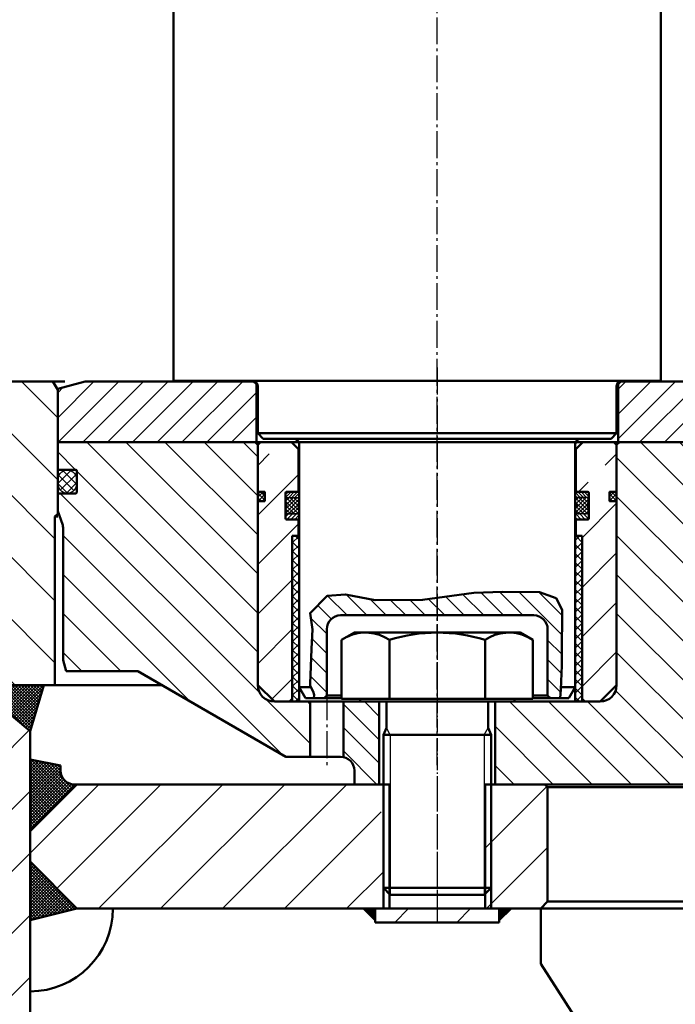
# Model space of a CAD drawing. Header units: millimetres. Extents: x 452087 to 582075, y 10891 to 81641.
# Tile 26 of 46: x 488949 to 489187, y 36608 to 36965. Entities that reach past the tile are written whole.
import ezdxf

# ---------------------------------------------------------------- set-up
doc = ezdxf.new("R2010")
doc.units = ezdxf.units.MM
doc.linetypes.add('AM_DIN_G_W050', pattern=[13.75, 9.75, -1.5, 1, -1.5])
doc.linetypes.add('AM_DIN_G_W050x2', pattern=[6.875, 4.75, -0.875, 0.375, -0.875])
for name, color, linetype, lineweight in [('AM_0', 7, 'Continuous', 50), ('AM_0N', 7, 'Continuous', 50), ('AM_4N', 3, 'Continuous', 25), ('AM_5', 3, 'Continuous', 25), ('AM_7', 4, 'AM_DIN_G_W050', 25), ('AM_7N', 3, 'AM_DIN_G_W050', 25), ('AM_8', 1, 'Continuous', 25), ('ГТО-2_Бетон 0.6', 2, 'Continuous', 60), ('ГТО-2_Штриховка', 252, 'Continuous', 18)]:
    doc.layers.add(name, color=color, linetype=linetype, lineweight=lineweight)
doc.layers.add('KOTE', color=1, linetype='Continuous')
pattern_1 = [(45.00000000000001, (-10797.90473531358, -1060.031664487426), (-0.561266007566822, 0.5612660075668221), []), (135, (-10797.90473531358, -1060.031664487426), (-0.5612660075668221, -0.561266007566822), [])]
pattern_2 = [(45.00000000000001, (-162.4999999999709, 2082.581651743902), (-11.22532015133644, 11.22532015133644), [])]

# ---------------------------------------------------------------- blocks, each defined once
blk = doc.blocks.new('A$C76057D30')
at = {"layer": 'AM_8', "ltscale": 0.8}
h = blk.add_hatch(dxfattribs=at)
h.set_pattern_fill('ANSI31', color=256, scale=2, style=0)
h.set_pattern_definition([(45, (-1229.595464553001, 13.81039298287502), (-4.490128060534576, 4.490128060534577), [])])
h.paths.add_polyline_path([(-1186.500000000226, 22.00000000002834), (-1247.500000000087, 22.00000000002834), (-1257.500000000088, 19.32050807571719), (-1257.500000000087, 2.83364443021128e-11), (-1185.499999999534, -4.955325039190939e-10), (-1185.5, 20.99999999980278)])
h = blk.add_hatch(dxfattribs=at)
h.set_pattern_fill('ANSI31', color=256, scale=2, style=0)
h.set_pattern_definition([(45, (-866.2615469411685, 13.81039298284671), (-4.490128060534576, 4.490128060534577), [])])
edge = h.paths.add_edge_path()
edge.add_line((-1001.961771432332, 19.618406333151), (-1010.849999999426, 21.99999999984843))
edge.add_line((-1010.849999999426, 21.99999999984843), (-1053.5, 21.99999999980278))
edge.add_line((-1053.5, 21.99999999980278), (-1054.499999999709, 21.00000000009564))
edge.add_line((-1054.499999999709, 21.00000000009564), (-1054.499999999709, -5.226183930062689e-10))
edge.add_line((-1054.499999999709, -5.226183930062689e-10), (-1000.850000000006, -3.918216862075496e-10))
edge.add_line((-1000.850000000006, -3.918216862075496e-10), (-1000.849999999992, 18.17079324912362))
edge.add_arc((-1002.349168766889, 18.17015542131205), 1.499168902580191, 0.02437673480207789, 75.02437672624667)
at = {"layer": 'AM_0'}
for p, q in [((-1186.5, 21.99999999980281), (-1185.5, 20.99999999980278)), ((-1053.5, 21.99999999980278), (-1054.5, 20.9999999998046)), ((-1185.499999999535, 20.99999999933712), (-1185.499999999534, -4.955325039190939e-10)), ((-1185.499999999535, 20.99999999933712), (-1185.14596133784, 20.99999999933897)), ((-1054.854038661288, 21.00000000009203), (-1054.499999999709, 21.00000000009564)), ((-1054.499999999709, 21.00000000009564), (-1054.499999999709, -4.93713514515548e-10)), ((-1257.500000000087, 2.83364443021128e-11), (-1170.145961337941, 2.83364443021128e-11)), ((-1069.854038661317, 3.018385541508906e-11), (-1000.850000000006, 1.84741111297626e-12))]:
    blk.add_line(p, q, dxfattribs=at)
blk.add_lwpolyline([(-1257.500000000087, 2.83364443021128e-11), (-1257.500000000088, 19.32050807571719), (-1247.500000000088, 22.00000000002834), (-1186.031803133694, 22.00000000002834)], dxfattribs=at)
blk.add_lwpolyline([(-1053.968196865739, 22.00000000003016), (-1010.849999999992, 22), (-1001.96177143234, 19.61840633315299, -0.3396915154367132), (-1000.849999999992, 18.16951759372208), (-1000.850000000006, 1.84741111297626e-12)], format="xyb", dxfattribs=at)
at = {"layer": 'AM_7'}
blk.add_line((-1119.999999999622, 27.00000000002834), (-1119.999999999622, -3.000000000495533), dxfattribs=at)
blk = doc.blocks.new('ETWTWTRZT')
at = {"layer": 'KOTE', "ltscale": 0.8}
h = blk.add_hatch(dxfattribs=at)
h.set_pattern_fill('_U', color=256, scale=10, angle=135, style=0, pattern_type=0)
h.set_pattern_definition([(135, (-104055.7324065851, 7699.975511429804), (-7.071067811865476, -7.071067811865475), [])])
edge = h.paths.add_edge_path()
edge.add_line((-1257.500000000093, -29.00000000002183), (-1255.801536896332, -33.66648902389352))
edge.add_arc((-1260.500000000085, -35.37658974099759), 4.999999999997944, -2.091837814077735e-11, 20.00000000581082, ccw=False)
edge.add_line((-1255.500000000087, -35.37658974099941), (-1255.500000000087, -83.0000000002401))
edge.add_line((-1255.500000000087, -83.0000000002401), (-1254.428203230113, -87.0000000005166))
edge.add_line((-1254.428203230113, -87.0000000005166), (-1228.500046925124, -87.00000000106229))
edge.add_line((-1228.500046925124, -87.00000000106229), (-1174.806471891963, -118.0000000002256))
edge.add_line((-1174.806471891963, -118.0000000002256), (-1166, -118.0000000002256))
edge.add_line((-1166, -118.0000000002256), (-1166, -98.00000000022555))
edge.add_line((-1166, -98.00000000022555), (-1178.999999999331, -98.00000000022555))
edge.add_arc((-1178.999999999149, -92.00000000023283), 5.999999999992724, 180.000000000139, 269.999999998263, ccw=False)
edge.add_line((-1184.999999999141, -92.00000000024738), (-1184.999999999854, -5))
edge.add_line((-1184.999999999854, -5), (-1185.999999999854, -4))
edge.add_line((-1185.999999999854, -4), (-1257.500000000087, -4))
edge.add_line((-1257.500000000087, -4), (-1257.500000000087, -13.79999999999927))
edge.add_arc((-1257.300000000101, -13.80000000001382), 0.1999999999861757, 179.9999999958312, 269.9999999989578)
edge.add_line((-1257.300000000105, -14), (-1251.100000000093, -14.00000000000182))
edge.add_arc((-1251.100000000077, -14.59999999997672), 0.5999999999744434, -2.084391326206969e-09, 90.00000000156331, ccw=False)
edge.add_line((-1250.500000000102, -14.59999999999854), (-1250.500000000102, -22))
edge.add_arc((-1251.100000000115, -21.99999999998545), 0.6000000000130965, 270.0000000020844, 359.9999999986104, ccw=False)
edge.add_line((-1251.100000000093, -22.59999999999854), (-1257.300000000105, -22.59999999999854))
edge.add_arc((-1257.300000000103, -22.79999999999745), 0.1999999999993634, 90.0000000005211, 180.0000000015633)
edge.add_line((-1257.500000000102, -22.80000000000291), (-1257.500000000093, -29.00000000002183))
h = blk.add_hatch(dxfattribs=at)
h.set_pattern_fill('_U', color=256, scale=10, angle=135, style=0, pattern_type=0)
h.set_pattern_definition([(135, (-4323.072576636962, 5069.740706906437), (-7.071067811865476, -7.071067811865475), [])])
edge = h.paths.add_edge_path()
edge.add_line((-893.9289321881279, -116.9289321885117), (-875.8578643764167, -135.0000000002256))
edge.add_line((-875.8578643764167, -135.0000000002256), (-922.5000000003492, -135.0000000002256))
edge.add_line((-922.5000000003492, -135.0000000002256), (-922.500000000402, -129.9999729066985))
edge.add_line((-922.500000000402, -129.9999729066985), (-923.085786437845, -128.5857864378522))
edge.add_line((-923.085786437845, -128.5857864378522), (-924.4999999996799, -128.0000000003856))
edge.add_line((-924.4999999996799, -128.0000000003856), (-1098.999999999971, -128.0000000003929))
edge.add_line((-1098.999999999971, -128.0000000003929), (-1098.999999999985, -98.00000000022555))
edge.add_line((-1098.999999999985, -98.00000000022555), (-1061.000000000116, -98.00000000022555))
edge.add_arc((-1061.000000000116, -92.00000000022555), 6, 270, 360)
edge.add_line((-1055.000000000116, -92.00000000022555), (-1055.000000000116, -5))
edge.add_line((-1055.000000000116, -5), (-1054.000000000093, -3.999999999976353))
edge.add_line((-1054.000000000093, -3.999999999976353), (-1028.500000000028, -3.999999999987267))
edge.add_line((-1028.500000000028, -3.999999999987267), (-1025.500000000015, -7.000000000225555))
edge.add_line((-1025.500000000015, -7.000000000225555), (-1025.5, -92.50000000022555))
edge.add_arc((-1024, -92.50000000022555), 1.5, 180, 270)
edge.add_line((-1024, -94.00000000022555), (-916.8578643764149, -94.00000000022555))
edge.add_line((-916.8578643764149, -94.00000000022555), (-893.9289321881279, -116.9289321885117))
at = {"layer": 'KOTE'}
h = blk.add_hatch(dxfattribs=at)
h.set_pattern_fill('_U', color=256, scale=6, angle=135, style=0, pattern_type=0)
h.set_pattern_definition([(135, (2418.136526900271, -7016.026947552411), (-4.242640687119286, -4.242640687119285), [])])
edge = h.paths.add_edge_path()
edge.add_line((-1140.999999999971, -128.0000000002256), (-1140.999999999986, -98.00000000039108))
edge.add_line((-1140.999999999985, -98.0000000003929), (-1154, -98.00000000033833))
edge.add_line((-1154, -98.0000000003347), (-1154, -118.1010205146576))
edge.add_arc((-1155, -123.0000000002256), 4.999999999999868, 0, 78.46304096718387, ccw=False)
edge.add_line((-1150, -123.0000000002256), (-1150, -128.0000000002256))
edge.add_line((-1150, -128.0000000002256), (-1140.99999999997, -128.0000000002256))
at = {"layer": 'AM_0'}
for p, q in [((-1257.500000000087, -13.80000000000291), (-1257.500000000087, -4)), ((-1257.500000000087, -4), (-1000.850000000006, -4)), ((-1184.999999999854, -5), (-1185.999999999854, -4)), ((-1184.999999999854, -92.00000000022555), (-1184.999999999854, -5)), ((-1054.000000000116, -4), (-1055.000000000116, -5)), ((-1055.000000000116, -92.00000000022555), (-1055.000000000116, -5)), ((-1257.500000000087, -29), (-1257.500000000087, -22.79999999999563)), ((-1257.500000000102, -29), (-1255.801536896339, -33.66648902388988)), ((-1255.500000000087, -35.37658974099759), (-1255.500000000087, -83.0000000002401)), ((-1255.500000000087, -83.00000000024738), (-1254.428203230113, -87.0000000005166)), ((-1254.428203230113, -87.00000000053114), (-1228.500046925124, -87.00000000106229)), ((-1254.428203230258, -86.99999999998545), (-1228.500046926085, -87.0000000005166)), ((-1228.500046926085, -87.0000000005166), (-1174.806471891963, -118.0000000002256)), ((-1061.000000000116, -98.00000000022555), (-1178.999999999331, -98.00000000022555)), ((-1166, -98.00000000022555), (-1166, -118.0000000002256)), ((-1154, -98.00000000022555), (-1154, -118.1010205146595)), ((-1140.999999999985, -97.99997290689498), (-1140.999999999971, -128.0000000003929)), ((-1098.999999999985, -98.00000000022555), (-1098.999999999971, -128.0000000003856)), ((-1173.500000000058, -117.9999729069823), (-1174.806471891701, -117.9999729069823)), ((-1155, -118.0000000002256), (-1174.806471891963, -118.0000000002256)), ((-1150, -123.0000000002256), (-1150, -128.0000000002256))]:
    blk.add_line(p, q, dxfattribs=at)
at = {"layer": 'AM_0', "ltscale": 0.8}
for p, q in [((-1137.334936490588, -128.0000000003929), (-1150, -128.0000000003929)), ((-924.4999999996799, -128.0000000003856), (-1102.665063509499, -128.0000000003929))]:
    blk.add_line(p, q, dxfattribs=at)
at = {"layer": 'AM_0'}
blk.add_lwpolyline([(-1257.500000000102, -22.80000000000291, -0.4142135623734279), (-1257.300000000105, -22.59999999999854), (-1251.100000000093, -22.59999999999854, 0.4142135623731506), (-1250.500000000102, -22), (-1250.500000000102, -14.59999999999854, 0.4142135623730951), (-1251.100000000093, -14), (-1257.300000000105, -14, -0.4142135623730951), (-1257.500000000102, -13.80000000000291)], format="xyb", dxfattribs=at)
for centre, radius, start, end in [((-1260.500000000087, -35.37658974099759), 5, 0, 20.00000000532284), ((-1178.999999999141, -92.00000000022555), 6, 180, 270), ((-1061.000000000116, -92.00000000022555), 6, 270, 0), ((-1155, -123.0000000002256), 5, 0, 90)]:
    blk.add_arc(centre, radius, start, end, dxfattribs=at)
at = {"layer": 'AM_7'}
for p, q in [((-1119.999999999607, -4.000000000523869), (-1119.999999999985, -98.99997290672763)), ((-1160, -95.00000000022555), (-1160, -121.0000000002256))]:
    blk.add_line(p, q, dxfattribs=at)
at = {"layer": 'AM_0'}
blk.add_blockref('A$C76057D30', (0, -4), dxfattribs=at)
blk = doc.blocks.new('WERWR')
at = {"layer": 'AM_8'}
h = blk.add_hatch(dxfattribs=at)
h.set_pattern_fill('_U', color=256, scale=5, angle=404.9999999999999, style=0, pattern_type=0)
h.set_pattern_definition([(45.00000000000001, (-582.756432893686, -4007.265394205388), (-3.535533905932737, 3.535533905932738), [])])
edge = h.paths.add_edge_path()
edge.add_line((-39.99999999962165, -899.999999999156), (-39.99999999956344, -923.9999999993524))
edge.add_line((-39.99999999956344, -923.9999999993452), (-40.99999999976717, -924.9999999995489))
edge.add_line((-40.99999999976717, -924.9999999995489), (-44.51122643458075, -924.9999999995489))
edge.add_line((-44.51122643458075, -924.9999999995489), (-44.81571577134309, -921.8544876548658))
edge.add_line((-44.81571577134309, -921.8544876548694), (-44.98550278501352, -916.808993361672))
edge.add_line((-44.98550278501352, -916.808993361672), (-45.10941368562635, -911.1267815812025))
edge.add_line((-45.10941368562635, -911.1267815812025), (-45.10941368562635, -904.6648292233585))
edge.add_line((-45.10941368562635, -904.6648292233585), (-45.25642419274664, -897.4684355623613))
edge.add_line((-45.25642419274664, -897.4684355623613), (-45.25642419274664, -893.06256781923))
edge.add_line((-45.25642419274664, -893.06256781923), (-43.05255898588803, -888.8033543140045))
edge.add_line((-43.05255898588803, -888.8033543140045), (-37.02868229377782, -886.6004204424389))
edge.add_line((-37.02868229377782, -886.6004204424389), (-23.6588036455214, -886.453571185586))
edge.add_line((-23.6588036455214, -886.453571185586), (-13.22719653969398, -886.8941189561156))
edge.add_line((-13.22719653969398, -886.8941189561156), (5.285465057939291, -889.390946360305))
edge.add_line((5.285465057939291, -889.390946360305), (22.47535519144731, -889.5377956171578))
edge.add_line((22.47535519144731, -889.5377956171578), (33.2009833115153, -887.481711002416))
edge.add_line((33.2009833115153, -887.481711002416), (39.81257893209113, -887.9222587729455))
edge.add_line((39.81257893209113, -887.9222587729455), (46.02837703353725, -894.1691052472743))
edge.add_line((46.02837703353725, -894.1691052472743), (45.22482729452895, -900.1362945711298))
edge.add_line((45.22482729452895, -900.1362945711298), (45.51174010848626, -905.1281942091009))
edge.add_line((45.51174010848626, -905.1281942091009), (45.97118833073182, -914.825120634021))
edge.add_line((45.97118833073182, -914.825120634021), (45.97118833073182, -915.5710680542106))
edge.add_line((45.97118833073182, -915.5710680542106), (45.8933744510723, -917.6747214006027))
edge.add_line((45.8933744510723, -917.6747214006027), (45.97118833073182, -920.5710680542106))
edge.add_line((45.97118833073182, -920.5710680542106), (44.53597806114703, -923.7842000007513))
edge.add_line((44.53597806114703, -923.7842000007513), (44.75730157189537, -924.9999999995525))
edge.add_line((44.75730157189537, -924.9999999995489), (41.00000000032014, -924.9999999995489))
edge.add_line((41.00000000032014, -924.9999999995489), (40.00000000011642, -923.9999999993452))
edge.add_line((40.00000000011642, -923.9999999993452), (40.00000000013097, -899.9999999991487))
edge.add_arc((35.00000000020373, -899.999999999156), 4.99999999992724, 0, 90)
edge.add_line((35.00000000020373, -894.9999999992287), (-34.99999999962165, -894.9999999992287))
edge.add_arc((-34.99999999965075, -899.9999999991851), 4.999999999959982, 89.99999999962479, 179.9999999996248)
at = {"layer": 'AM_0'}
for p, q in [((-80.99999999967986, -403.5), (-80.99999999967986, -810.0000000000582)), ((95.50000000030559, -403.5), (95.50000000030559, -809.9999999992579)), ((-80.99999999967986, -810.0000000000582), (95.50000000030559, -809.9999999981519)), ((-64.99999999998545, -828.9999729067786), (-65, -811.9999999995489)), ((64.99999999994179, -828.9999729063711), (64.99999999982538, -811.9999999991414)), ((-64.99999999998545, -828.9999729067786), (64.99999999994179, -828.999999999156)), ((-63, -830.9999999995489), (-65, -828.9999999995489)), ((62.9999999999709, -830.9999999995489), (-63.00000000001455, -830.9999999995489)), ((62.99999999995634, -830.999999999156), (64.99999999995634, -828.9999999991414)), ((-50.00000000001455, -920.9999999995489), (-50, -832.9999999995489)), ((50.00000000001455, -920.9999999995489), (50, -832.9999999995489)), ((35.00000000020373, -894.9999999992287), (-34.99999999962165, -894.9999999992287)), ((-39.99999999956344, -923.9999999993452), (-39.99999999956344, -899.999999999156)), ((40.00000000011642, -923.9999999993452), (40.00000000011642, -899.999999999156)), ((-47.69059892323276, -924.9999999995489), (-50, -920.9999999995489)), ((-50.00000000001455, -920.9999999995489), (-44.85953108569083, -920.9999999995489)), ((-40.99999999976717, -924.9999999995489), (-39.99999999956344, -923.9999999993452)), ((-39.99999999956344, -923.9999999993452), (-34.64999999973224, -923.9999999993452)), ((40.00000000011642, -923.9999999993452), (34.65000000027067, -923.9999999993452)), ((41.00000000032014, -924.9999999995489), (40.00000000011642, -923.9999999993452)), ((50.00000000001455, -920.9999999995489), (45.76269670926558, -920.9999999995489)), ((47.69059892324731, -924.9999999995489), (50, -920.9999999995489)), ((-47.69059892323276, -924.9999999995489), (-44.18106984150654, -924.9999999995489)), ((-47.5, -924.9999999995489), (-34.64999999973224, -924.9999999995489)), ((47.5, -924.9999999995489), (34.65000000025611, -924.9999999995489)), ((47.69059892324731, -924.9999999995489), (41.00000000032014, -924.9999999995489))]:
    blk.add_line(p, q, dxfattribs=at)
at = {"layer": 'AM_0', "color": 3}
blk.add_lwpolyline([(44.75730157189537, -924.9999999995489), (44.53597806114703, -923.7842000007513), (44.99510318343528, -922.5791780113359), (45.97118833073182, -920.5710680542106), (45.97118833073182, -919.825120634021), (45.51174010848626, -907.1281942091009), (45.22482729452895, -900.1362945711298), (46.02837703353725, -894.1691052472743), (39.81257893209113, -887.9222587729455), (33.2009833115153, -887.481711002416), (22.47535519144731, -889.5377956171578), (5.285465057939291, -889.390946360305), (-13.22719653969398, -886.8941189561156), (-23.6588036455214, -886.453571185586), (-37.02868229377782, -886.6004204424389), (-43.05255898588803, -888.8033543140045), (-45.25642419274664, -893.06256781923), (-45.25642419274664, -897.4684355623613), (-45.10941368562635, -904.6648292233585), (-45.10941368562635, -913.1267815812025), (-44.81571577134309, -921.8544876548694), (-44.51122643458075, -924.9999999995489)], dxfattribs=at)
at = {"layer": 'AM_0'}
for centre, radius, start, end in [((-67, -811.9999999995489), 2, 0, 90), ((67.00000000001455, -811.9999999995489), 2, 90, 180), ((-52, -832.9999999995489), 2, 0, 90), ((51.9999999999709, -832.9999999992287), 2, 90, 180), ((-34.99999999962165, -899.999999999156), 5, 90, 180), ((35.00000000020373, -899.999999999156), 5.000000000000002, 0, 90)]:
    blk.add_arc(centre, radius, start, end, dxfattribs=at)
at = {"layer": 'AM_7'}
blk.add_line((0, -949.349972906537), (0, 34.14601407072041), dxfattribs=at)
blk = doc.blocks.new('DFGHDFZJ')
at = {"layer": 'AM_8'}
h = blk.add_hatch(dxfattribs=at)
h.set_pattern_fill('ANSI31', color=256, scale=4, angle=90, style=0)
h.set_pattern_definition([(135, (-2045.794390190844, -958.4937069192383), (-8.980256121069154, -8.980256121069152), [])])
edge = h.paths.add_edge_path(flags=0)
edge.add_line((-54.55000000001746, -18.00002709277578), (-50.25, -18.00002709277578))
edge.add_arc((-54.55000000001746, -18.40002709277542), 0.3999999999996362, 90, 180)
edge.add_line((-54.95000000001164, -27.60002709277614), (-54.95000000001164, -18.40002709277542))
edge.add_arc((-54.55000000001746, -27.60002709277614), 0.3999999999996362, 179.9999999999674, 270)
edge.add_line((-50.25, -28.00002709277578), (-54.55000000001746, -28.00002709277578))
edge.add_line((-50.25, -33.99999999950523), (-50.25, -28.00002709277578))
edge.add_line((-52.50000000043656, -33.99999999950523), (-50.25, -33.99999999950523))
edge.add_line((-52.50000000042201, -92.72532287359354), (-52.50000000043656, -33.99999999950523))
edge.add_line((-53.7746771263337, -93.99999999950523), (-52.50000000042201, -92.72532287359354))
edge.add_line((-58.99999999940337, -93.99999999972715), (-53.7746771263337, -93.99999999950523))
edge.add_line((-65, -87.99999999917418), (-58.99999999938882, -93.99999999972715))
edge.add_line((-65, -21.50003235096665), (-65, -87.99999999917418))
edge.add_arc((-64.9000000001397, -21.50002709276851), 0.09999999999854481, 90, 180.003012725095)
edge.add_line((-62.60000000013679, -21.40002709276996), (-64.9000000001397, -21.40002709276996))
edge.add_arc((-62.60000000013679, -21.20002709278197), 0.1999999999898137, 270, 360)
edge.add_line((-62.40000000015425, -18.20002709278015), (-62.40000000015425, -21.20002709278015))
edge.add_arc((-62.60000000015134, -18.20002709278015), 0.2000000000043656, 0, 90)
edge.add_line((-64.9000000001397, -18.00002709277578), (-62.60000000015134, -18.00002709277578))
edge.add_arc((-64.9000000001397, -17.90002709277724), 0.09999999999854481, 180.003012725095, 270)
edge.add_line((-65, -1.274659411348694), (-65, -17.90003235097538))
edge.add_line((-63.72534058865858, 0), (-65, -1.274659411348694))
edge.add_line((-61.69999999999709, 0), (-63.72534058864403, 0))
edge.add_line((-60.82341765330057, -0.5060950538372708), (-61.70000000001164, 0))
edge.add_line((-60.82341765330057, -14.19999999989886), (-60.82341765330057, -0.5060950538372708))
edge.add_line((-57.5, -16.11877607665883), (-60.82341765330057, -14.19999999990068))
edge.add_line((-54.17658234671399, -14.19999999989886), (-57.5, -16.11877607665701))
edge.add_line((-54.17658234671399, -0.5060950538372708), (-54.17658234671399, -14.19999999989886))
edge.add_line((-53.30000000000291, 0), (-54.17658234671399, -0.5060950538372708))
edge.add_line((-52.79920564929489, 0), (-53.30000000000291, 0))
edge.add_line((-50.25, -2.54920564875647), (-52.79920564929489, 0))
edge.add_line((-50.25, -18.0000270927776), (-50.25, -2.54920564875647))
edge = h.paths.add_edge_path(flags=0)
edge.add_line((53.30000000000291, 0), (54.17658234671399, -0.5060950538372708))
edge.add_line((54.17658234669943, -0.5060950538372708), (54.17658234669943, -14.19999999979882))
edge.add_line((54.17658234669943, -14.19999999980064), (57.5, -16.11877607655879))
edge.add_line((57.5, -16.11877607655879), (60.82341765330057, -14.19999999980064))
edge.add_line((60.82341765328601, -14.19999999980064), (60.82341765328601, -0.5060950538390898))
edge.add_line((60.82341765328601, -0.5060950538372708), (61.69999999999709, 0))
edge.add_line((63.72534058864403, 0), (61.69999999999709, 0))
edge.add_line((65, -1.274659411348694), (63.72534058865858, 0))
edge.add_line((65, -17.90002183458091), (65, -1.274659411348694))
edge.add_arc((64.9000000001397, -17.90002709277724), 0.09999999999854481, 270, 360.0030127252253)
edge.add_line((62.60000000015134, -18.00002709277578), (64.9000000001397, -18.00002709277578))
edge.add_arc((62.60000000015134, -18.20002709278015), 0.2000000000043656, 90, 180)
edge.add_line((62.4000000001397, -21.20002709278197), (62.4000000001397, -18.20002709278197))
edge.add_arc((62.60000000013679, -21.20002709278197), 0.1999999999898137, 180, 270)
edge.add_line((64.9000000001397, -21.40002709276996), (62.60000000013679, -21.40002709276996))
edge.add_arc((64.9000000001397, -21.50002709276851), 0.09999999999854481, 0.003012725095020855, 90)
edge.add_line((65, -87.99999999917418), (65, -21.50002183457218))
edge.add_line((58.99999999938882, -93.99999999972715), (65, -87.99999999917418))
edge.add_line((53.77467712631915, -93.99999999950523), (58.99999999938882, -93.99999999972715))
edge.add_line((52.50000000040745, -92.72532287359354), (53.77467712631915, -93.99999999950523))
edge.add_line((52.50000000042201, -33.99999999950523), (52.50000000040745, -92.72532287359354))
edge.add_line((50.24999999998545, -33.99999999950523), (52.50000000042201, -33.99999999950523))
edge.add_line((50.24999999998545, -28.00002709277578), (50.24999999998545, -33.99999999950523))
edge.add_line((54.55000000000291, -28.0000270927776), (50.24999999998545, -28.0000270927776))
edge.add_arc((54.55000000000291, -27.60002709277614), 0.3999999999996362, 270, 360)
edge.add_line((54.95000000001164, -18.40002709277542), (54.95000000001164, -27.60002709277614))
edge.add_arc((54.55000000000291, -18.40002709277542), 0.3999999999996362, 0, 90)
edge.add_line((50.24999999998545, -18.0000270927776), (54.55000000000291, -18.0000270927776))
edge.add_line((50.24999999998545, -2.54920564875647), (50.24999999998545, -18.0000270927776))
edge.add_line((52.79920564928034, 0), (50.24999999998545, -2.54920564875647))
edge.add_line((53.30000000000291, 0), (52.79920564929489, 0))
edge = h.paths.add_edge_path(flags=0)
edge.add_line((-60.82341765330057, -0.5060950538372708), (-61.70000000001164, 0))
edge.add_line((-60.82341765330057, -14.19999999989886), (-60.82341765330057, -0.5060950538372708))
edge.add_line((-57.5, -16.11877607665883), (-60.82341765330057, -14.19999999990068))
edge.add_line((-54.17658234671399, -14.19999999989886), (-57.5, -16.11877607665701))
edge.add_line((-54.17658234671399, -0.5060950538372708), (-54.17658234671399, -14.19999999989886))
edge.add_line((-53.30000000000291, 0), (-54.17658234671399, -0.5060950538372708))
edge.add_line((-53.30000000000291, 0), (-61.69999999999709, 0))
edge = h.paths.add_edge_path(flags=0)
edge.add_line((53.30000000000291, 0), (54.17658234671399, -0.5060950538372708))
edge.add_line((61.69999999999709, 0), (53.30000000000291, 0))
edge.add_line((60.82341765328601, -0.5060950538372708), (61.69999999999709, 0))
edge.add_line((60.82341765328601, -14.19999999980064), (60.82341765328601, -0.5060950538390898))
edge.add_line((57.5, -16.11877607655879), (60.82341765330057, -14.19999999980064))
edge.add_line((54.17658234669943, -14.19999999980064), (57.5, -16.11877607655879))
edge.add_line((54.17658234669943, -0.5060950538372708), (54.17658234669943, -14.19999999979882))
edge = h.paths.add_edge_path(flags=0)
edge.add_line((-60.82341765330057, -0.5060950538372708), (-61.70000000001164, 0))
edge.add_line((-60.82341765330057, -14.19999999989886), (-60.82341765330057, -0.5060950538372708))
edge.add_line((-57.5, -16.11877607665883), (-60.82341765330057, -14.19999999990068))
edge.add_line((-54.17658234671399, -14.19999999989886), (-57.5, -16.11877607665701))
edge.add_line((-54.17658234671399, -0.5060950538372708), (-54.17658234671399, -14.19999999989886))
edge.add_line((-53.30000000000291, 0), (-54.17658234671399, -0.5060950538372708))
edge.add_line((-53.30000000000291, 0), (-61.69999999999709, 0))
edge = h.paths.add_edge_path(flags=0)
edge.add_line((53.30000000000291, 0), (54.17658234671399, -0.5060950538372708))
edge.add_line((61.69999999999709, 0), (53.30000000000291, 0))
edge.add_line((60.82341765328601, -0.5060950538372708), (61.69999999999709, 0))
edge.add_line((60.82341765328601, -14.19999999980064), (60.82341765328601, -0.5060950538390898))
edge.add_line((57.5, -16.11877607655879), (60.82341765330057, -14.19999999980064))
edge.add_line((54.17658234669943, -14.19999999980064), (57.5, -16.11877607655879))
edge.add_line((54.17658234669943, -0.5060950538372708), (54.17658234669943, -14.19999999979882))
at = {"layer": 'AM_0'}
for p, q in [((-64, 0), (-65, -1)), ((-63.99999999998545, 0), (-52.75, 0)), ((-52.79920564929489, 0), (-50.14596133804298, 0)), ((-50.25, -2.5), (-52.75, 0)), ((52.74999999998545, 0), (50.14596133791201, 0)), ((50.24999999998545, -2.5), (52.74999999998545, 0)), ((64, 0), (52.74999999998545, 0)), ((64, 0), (65, -1)), ((-65, -1.000000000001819), (-65, -17.9000323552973)), ((-50.25, -2.5), (-50.25, -18.00002709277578)), ((-50.25, -2.5), (-49.99999999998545, -2.5)), ((50.24999999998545, -2.5), (50.00000000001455, -2.5)), ((50.24999999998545, -2.5), (50.24999999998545, -18.00002709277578)), ((65, -1), (65, -17.9000323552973)), ((-54.95000000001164, -27.60002709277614), (-54.95000000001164, -18.40002709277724)), ((-54.55000000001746, -18.00002709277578), (-50.25, -18.0000270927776)), ((-50.25, -18.0000270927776), (-49.99999999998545, -18.0000270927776)), ((50.24999999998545, -18.0000270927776), (50.00000000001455, -18.0000270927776)), ((54.55000000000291, -18.00002709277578), (50.24999999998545, -18.0000270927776)), ((54.94999999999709, -27.60002709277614), (54.94999999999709, -18.40002709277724)), ((-65, -21.50002183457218), (-65, -87.99999999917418)), ((65, -21.50002183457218), (65, -87.99999999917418)), ((-54.55000000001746, -28.00002709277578), (-50.25, -28.00002709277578)), ((-50.25, -33.99999999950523), (-50.25, -28.00002709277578)), ((-50.25, -28.00002709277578), (-49.99999999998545, -28.00002709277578)), ((50.24999999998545, -28.00002709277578), (50.00000000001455, -28.00002709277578)), ((54.55000000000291, -28.00002709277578), (50.24999999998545, -28.00002709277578)), ((50.24999999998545, -33.99999999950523), (50.24999999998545, -28.00002709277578)), ((-52.50000000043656, -33.99999999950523), (-50.25, -33.99999999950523)), ((-52.50000000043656, -33.99999999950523), (-52.50000000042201, -92.99999999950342)), ((-50.25, -33.99999999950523), (-49.99999999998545, -33.99999999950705)), ((50.24999999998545, -33.99999999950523), (50.00000000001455, -33.99999999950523)), ((52.50000000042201, -33.99999999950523), (50.24999999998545, -33.99999999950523)), ((52.50000000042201, -33.99999999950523), (52.50000000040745, -92.99999999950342)), ((-58.99999999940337, -93.99999999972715), (-64.99999999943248, -87.99999999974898)), ((58.99999999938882, -93.99999999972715), (64.99999999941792, -87.99999999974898)), ((-53.50000000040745, -93.99999999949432), (-58.99999999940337, -93.99999999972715)), ((-52.50000000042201, -92.99999999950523), (-53.50000000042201, -93.99999999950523)), ((-53.50000000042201, -93.99999999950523), (0, -93.99999999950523)), ((0, -93.99999999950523), (27.95000000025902, -93.99999999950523)), ((53.50000000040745, -93.99999999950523), (0, -93.99999999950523)), ((52.50000000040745, -92.99999999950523), (53.50000000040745, -93.99999999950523)), ((53.50000000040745, -93.99999999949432), (58.99999999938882, -93.99999999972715))]:
    blk.add_line(p, q, dxfattribs=at)
for points in [[(-65.00000000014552, -21.50002709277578, -0.4142135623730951), (-64.90000000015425, -21.40002709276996), (-62.60000000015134, -21.40002709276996, 0.414213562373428), (-62.40000000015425, -21.20002709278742), (-62.40000000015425, -18.20002709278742, 0.4142135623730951), (-62.60000000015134, -18.00002709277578), (-64.90000000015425, -18.00002709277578, -0.4142135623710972), (-65.00000000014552, -17.90002709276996)], [(65.00000000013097, -21.50002709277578, 0.4142135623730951), (64.9000000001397, -21.40002709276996), (62.60000000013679, -21.40002709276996, -0.414213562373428), (62.4000000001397, -21.20002709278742), (62.4000000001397, -18.20002709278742, -0.4142135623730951), (62.60000000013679, -18.00002709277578), (64.9000000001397, -18.00002709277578, 0.4142135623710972), (65.00000000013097, -17.90002709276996)]]:
    blk.add_lwpolyline(points, format="xyb", dxfattribs=at)
for centre, start, end in [((-54.55000000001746, -18.40002709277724), 90, 180), ((54.55000000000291, -18.40002709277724), 0, 90), ((-54.55000000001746, -27.60002709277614), 180, 270), ((54.55000000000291, -27.60002709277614), 270, 0)]:
    blk.add_arc(centre, 0.3999999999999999, start, end, dxfattribs=at)
blk = doc.blocks.new('SDRFGSDF')
at = {"layer": 'AM_0N'}
for p, q in [((-34.65000000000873, 22.31532124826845), (-30, 25)), ((-30, 25), (30, 25)), ((34.64999999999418, 22.31532124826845), (30, 25)), ((-34.65000000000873, 22.31532124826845), (-34.65000000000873, 1)), ((-17.32949192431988, 22.31532124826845), (-17.32949192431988, 1)), ((17.32949192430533, 22.31532124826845), (17.32949192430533, 1)), ((34.64999999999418, 22.31532124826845), (34.64999999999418, 1)), ((-27.95000000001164, 1), (-34.65000000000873, 1)), ((27.94999999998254, 1), (-27.95000000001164, 1)), ((-27.95000000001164, 1), (-27.95000000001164, 0)), ((-27.95000000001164, 0), (-18.41746799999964, 0)), ((-18.41746799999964, 0), (-18.41746799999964, -9.546199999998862)), ((-18.41746799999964, 0), (18.41746799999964, 0)), ((18.41746799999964, 0), (18.41746799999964, -9.546199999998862)), ((18.41746799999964, 0), (27.94999999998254, 0)), ((27.94999999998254, 1), (27.94999999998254, 0)), ((34.64999999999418, 1), (27.94999999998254, 1)), ((-19.5, -12), (-18.41746799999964, -9.546199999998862)), ((19.5, -12), (18.41746799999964, -9.546199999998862)), ((-19.5, -12), (-19.5, -67.54619999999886)), ((19.5, -12), (-19.5, -12)), ((19.5, -12), (19.5, -67.54619999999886)), ((19.5, -67.54619999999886), (-19.5, -67.54619999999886)), ((-19.5, -67.54619999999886), (-17.04620000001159, -70)), ((17.04619999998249, -70), (19.5, -67.54619999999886)), ((17.04619999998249, -70), (-17.04620000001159, -70))]:
    blk.add_line(p, q, dxfattribs=at)
at = {"layer": 'AM_0N', "extrusion": (0, 0, -1)}
for centre, radius, start, end in [((25.98974596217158, 9.689508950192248), 15.31049104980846, 64.44687238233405, 124.4468723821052), ((0, -32.27292141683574), 57.27292141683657, 72.38752601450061, 107.6124739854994), ((-25.98974596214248, 9.689508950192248), 15.31049104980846, 55.55312761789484, 115.5531276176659)]:
    blk.add_arc(centre, radius, start, end, dxfattribs=at)
at = {"layer": 'AM_4N'}
for p, q in [((-17.04620000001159, -12), (-18.41746799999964, -9.546199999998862)), ((17.04619999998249, -12), (18.41746799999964, -9.546199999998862)), ((-17.04620000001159, -12), (-17.04620000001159, -70)), ((17.04619999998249, -12), (17.04619999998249, -70))]:
    blk.add_line(p, q, dxfattribs=at)
at = {"layer": 'AM_7N', "linetype": 'AM_DIN_G_W050x2'}
blk.add_line((0, 28), (0, -73), dxfattribs=at)
blk = doc.blocks.new('q35tq3')
at = {"layer": 'AM_8', "ltscale": 0.8}
h = blk.add_hatch(dxfattribs=at)
h.set_pattern_fill('_U', color=256, scale=2.3, angle=45, style=0, double=1, pattern_type=0)
h.set_pattern_definition([(45, (-71007.49999999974, 268.4999729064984), (-1.626345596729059, 1.626345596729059), []), (135, (-71007.49999999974, 268.4999729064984), (-1.626345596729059, -1.626345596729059), [])])
h.paths.add_polyline_path([(-5.820766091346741e-11, -1.818989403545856e-12), (-1.455191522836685e-11, -54.75000000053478), (1.455191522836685e-10, -60.00000000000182), (2.500000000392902, -60.00000000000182), (2.500000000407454, -1.818989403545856e-12)])
at = {"layer": 'AM_0', "ltscale": 0.8}
blk.add_lwpolyline([(2.500000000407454, 0), (0, 0), (-2.91038304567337e-11, -60.00000000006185), (2.499999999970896, -60.00000000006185)], close=True, dxfattribs=at)
blk = doc.blocks.new('WSEAW4RW4')
at = {"layer": 'AM_0'}
h = blk.add_hatch(dxfattribs=at)
h.set_pattern_fill('ANSI37', color=256, scale=0.1, style=0)
h.set_pattern_definition([(45.00000000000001, (-12707.90473531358, -1060.031664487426), (-0.2245064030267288, 0.2245064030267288), []), (135, (-12707.90473531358, -1060.031664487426), (-0.2245064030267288, -0.2245064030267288), [])])
h.paths.add_polyline_path([(-1142.499999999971, 216.5000270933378), (-1146.742640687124, 216.5000270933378), (-1142.499999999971, 212.2573864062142)])
h.paths.add_polyline_path([(-1097.499999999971, 216.5000270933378), (-1097.499999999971, 212.2573864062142), (-1093.257359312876, 216.5000270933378)])
at = {"layer": 'AM_8'}
h = blk.add_hatch(dxfattribs=at)
h.set_pattern_fill('ANSI31', color=256, scale=5, style=0)
h.set_pattern_definition([(135, (-162.4999999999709, 2082.581651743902), (11.22532015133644, 11.22532015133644), [])])
edge = h.paths.add_edge_path()
edge.add_line((-1385.499988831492, 304.2320507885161), (-1388.49998840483, 302.5000000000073))
edge.add_line((-1388.49998840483, 302.5000000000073), (-1388.49998840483, 297.5))
edge.add_line((-1388.49998840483, 297.5), (-1633.452350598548, 297.5000000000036))
edge.add_arc((-1633.452350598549, 327.5000000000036), 30, 114.17754483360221, 270.0000000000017, ccw=False)
edge.add_arc((-1399.999999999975, -192.4999999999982), 600.0000000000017, 89.99999999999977, 114.1775448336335, ccw=False)
edge.add_line((-1399.999999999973, 407.5000000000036), (-1259.232050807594, 407.5))
edge.add_line((-1259.232050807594, 407.5), (-1257.499999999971, 404.5))
edge.add_line((-1257.499999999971, 404.5), (-1257.500000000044, 385.5000270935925))
edge.add_line((-1257.500000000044, 385.5000270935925), (-1257.500000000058, 375.7000270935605))
edge.add_line((-1257.500000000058, 375.7000270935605), (-1257.500000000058, 366.7000270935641))
edge.add_line((-1257.500000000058, 366.7000270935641), (-1257.499999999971, 360.5000270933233))
edge.add_line((-1257.499999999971, 360.5000270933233), (-1257.499999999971, 359.5000000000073))
edge.add_line((-1257.499999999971, 359.5000000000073), (-1258.500000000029, 358.5))
edge.add_line((-1258.500000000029, 358.5), (-1258.500000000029, 297.5))
edge.add_line((-1258.500000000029, 297.5), (-1366.499988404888, 297.5))
edge.add_line((-1366.499988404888, 297.5), (-1366.499988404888, 302.5))
edge.add_line((-1366.499988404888, 302.5), (-1369.499999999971, 304.2320575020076))
edge.add_line((-1369.499999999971, 304.2320575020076), (-1377.499989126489, 308.8508533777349))
edge.add_line((-1377.499989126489, 308.8508533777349), (-1385.499988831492, 304.2320507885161))
h = blk.add_hatch(dxfattribs=at)
h.set_pattern_fill('ANSI31', color=256, scale=5, style=0)
h.set_pattern_definition(pattern_2)
h.paths.add_polyline_path([(-1297.499999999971, 55), (-1267.499999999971, 55), (-1267.499999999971, 280.7180073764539), (-1287.499999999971, 297.5), (-1307.499999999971, 280.7180073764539), (-1307.499999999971, 65.00000000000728)])
h = blk.add_hatch(dxfattribs=at)
h.set_pattern_fill('ANSI37', color=256, scale=0.25, style=0)
h.set_pattern_definition([(45.00000000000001, (-10796.90473531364, -1060.031664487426), (-0.561266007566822, 0.5612660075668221), []), (135, (-10796.90473531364, -1060.031664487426), (-0.5612660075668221, -0.561266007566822), [])])
h.paths.add_polyline_path([(-1262.499999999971, 297.5), (-1267.499999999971, 280.7180073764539), (-1287.499999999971, 297.5)])
h = blk.add_hatch(dxfattribs=at)
h.set_pattern_fill('ANSI37', color=256, scale=0.25, style=0)
h.set_pattern_definition(pattern_1)
h.paths.add_polyline_path([(-1267.499999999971, 244.5000270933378), (-1267.499999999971, 270.5000270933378), (-1256.499999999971, 268.3000270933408), (-1256.499999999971, 266.5000270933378, 0.4142135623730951), (-1251.499999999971, 261.5000270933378), (-1250.499999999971, 261.5000270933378)])
h = blk.add_hatch(dxfattribs=at)
h.set_pattern_fill('ANSI31', color=256, scale=5, style=0)
h.set_pattern_definition(pattern_2)
h.paths.add_polyline_path([(-1144.500000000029, 251.5000270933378), (-1144.500000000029, 261.5000270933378), (-1250.499999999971, 261.5000270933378), (-1267.499999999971, 244.5000270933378), (-1267.499999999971, 233.5000270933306), (-1250.499999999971, 216.5000270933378), (-1137.334936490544, 216.5000270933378), (-1137.334936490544, 221.7887635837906), (-1139.499999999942, 223.9538270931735), (-1139.499999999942, 251.5000270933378)])
at = {"layer": 'AM_8', "ltscale": 0.8}
h = blk.add_hatch(dxfattribs=at)
h.set_pattern_fill('ANSI31', color=256, scale=5, style=0)
h.set_pattern_definition([(45.00000000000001, (-99455.95603108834, 10232.03498052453), (-11.22532015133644, 11.22532015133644), [])])
h.paths.add_polyline_path([(-1081.000000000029, 261.5000270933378), (-1100.541063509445, 261.5000270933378), (-1102.665063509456, 260.2737351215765), (-1102.665063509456, 216.5000270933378), (-1082.499999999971, 216.5000270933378), (-1079.999999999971, 219.0000270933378), (-1079.999999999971, 260.5000270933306)])
at = {"layer": 'AM_8'}
h = blk.add_hatch(dxfattribs=at)
h.set_pattern_fill('ANSI37', color=256, scale=0.25, style=0)
h.set_pattern_definition(pattern_1)
h.paths.add_polyline_path([(-1267.499999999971, 233.5000270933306), (-1267.499999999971, 212.2500270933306), (-1250.499999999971, 216.5000270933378)])
h = blk.add_hatch(dxfattribs=at)
h.set_pattern_fill('ANSI31', color=256, scale=5, style=0)
h.set_pattern_definition(pattern_2)
h.paths.add_polyline_path([(-1119.999999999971, 211.5000270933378), (-1119.999999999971, 216.5000270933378), (-1142.499999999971, 216.5000270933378), (-1142.499999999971, 211.5000270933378)])
h.paths.add_polyline_path([(-1097.499999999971, 211.5000270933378), (-1097.499999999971, 216.5000270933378), (-1119.999999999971, 216.5000270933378), (-1119.999999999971, 211.5000270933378)])
at = {"layer": 'AM_0'}
for p, q in [((-1254.964202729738, 407.5), (-1399.999999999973, 407.4999999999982)), ((-1257.499999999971, 359.5000000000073), (-1257.499999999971, 404.5)), ((-1258.500000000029, 336.1291123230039), (-1258.500000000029, 336.2755705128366)), ((-1312.499999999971, 297.5), (-1259.999999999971, 297.5)), ((-1287.499999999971, 297.5), (-1267.499999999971, 280.7180073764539)), ((-1267.499999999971, 280.7180073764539), (-1262.499999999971, 297.5)), ((-1219.839745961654, 297.5), (-1259.999999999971, 297.5)), ((-1267.499999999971, 55), (-1267.499999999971, 280.7180073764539)), ((-1256.499999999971, 268.3000270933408), (-1267.499999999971, 270.5000270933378)), ((-1256.499999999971, 266.5000270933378), (-1256.499999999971, 268.3000270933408)), ((-1250.499999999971, 261.5000270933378), (-1267.499999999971, 244.5000270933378)), ((-1137.334936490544, 261.5000270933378), (-1251.499999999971, 261.5000270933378)), ((-1139.500000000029, 261.5000270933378), (-1139.500000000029, 216.5000270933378)), ((-1137.334936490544, 261.5000270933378), (-1137.334936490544, 216.5000270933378)), ((-1081.000000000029, 261.5000270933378), (-1102.665063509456, 261.5000270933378)), ((-1102.665063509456, 261.5000270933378), (-1102.665063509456, 216.5000270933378)), ((-1100.499999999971, 261.5000270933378), (-1100.499999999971, 216.5000270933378)), ((-1081.000000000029, 261.5000270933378), (-1079.999999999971, 260.5000270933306)), ((-1077.000000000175, 261.5000270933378), (-1081.000000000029, 261.5000270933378)), ((-1079.999999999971, 260.5000270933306), (-1079.999999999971, 219.0000270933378)), ((-1079.999999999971, 260.5000270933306), (-922.7679491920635, 260.5000270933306)), ((-1250.499999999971, 216.5000270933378), (-1267.499999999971, 233.5000270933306)), ((-1079.999999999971, 219.0000270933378), (-1082.499999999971, 216.5000270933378)), ((-919.9999999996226, 219.0000270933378), (-1079.999999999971, 219.0000270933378)), ((-1250.499999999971, 216.5000270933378), (-1267.499999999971, 212.2500270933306)), ((-1250.499999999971, 216.5000270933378), (-1082.499999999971, 216.5000270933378)), ((-1146.742640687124, 216.5000270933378), (-1142.499999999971, 212.2573864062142)), ((-1142.499999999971, 211.5000270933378), (-1142.499999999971, 216.5000270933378)), ((-1097.499999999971, 216.5000270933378), (-1097.499999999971, 211.5000270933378)), ((-1093.257359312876, 216.5000270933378), (-1097.499999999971, 212.2573864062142)), ((-1082.499999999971, 216.5000270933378), (-919.9999999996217, 216.500027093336)), ((-1082.499999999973, 216.5000270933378), (-1082.499999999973, 196.5000270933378)), ((-1097.499999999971, 211.5000270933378), (-1142.499999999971, 211.5000270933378)), ((-1082.499999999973, 196.5000270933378), (-1042.999999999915, 135))]:
    blk.add_line(p, q, dxfattribs=at)
at = {"layer": 'AM_0', "ltscale": 0.1}
for p, q in [((-1257.499999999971, 404.5), (-1259.232050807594, 407.5)), ((-1257.499999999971, 359.5000000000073), (-1258.500000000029, 358.5)), ((-1258.500000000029, 297.5), (-1258.500000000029, 358.5)), ((-1258.500000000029, 358.5), (-1257.500000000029, 358.5))]:
    blk.add_line(p, q, dxfattribs=at)
at = {"layer": 'AM_0'}
for centre, radius, start, end in [((-1251.499999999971, 266.5000270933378), 5, 180, 270), ((-1267.499999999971, 216.5000270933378), 30, 270, 0)]:
    blk.add_arc(centre, radius, start, end, dxfattribs=at)
at = {"layer": 'AM_7'}
for q in [(-1119.999999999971, 216.5000270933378), (-1119.999999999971, 211.5000270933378)]:
    blk.add_line((-1119.999999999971, 261.5000270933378), q, dxfattribs=at)
blk = doc.blocks.new('_гто-2_рев 4')
at = {"layer": 'AM_8', "ltscale": 0.8}
h = blk.add_hatch(dxfattribs=at)
h.set_pattern_fill('_U', color=256, scale=2.3, angle=45, style=0, double=1, pattern_type=0)
h.set_pattern_definition([(135, (29829.71367208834, 9117.656671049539), (1.626345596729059, 1.626345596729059), []), (45.00000000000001, (29829.71367208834, 9117.656671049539), (1.626345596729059, -1.626345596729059), [])])
edge = h.paths.add_edge_path()
edge.add_ellipse((1254, -239.0011653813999), major_axis=(0, 4.300000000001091), ratio=0.813953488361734, start_angle=32.3384565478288, end_angle=360, ccw=False)
edge.add_ellipse((1254, -239.0011653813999), major_axis=(0, 4.300000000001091), ratio=0.813953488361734, start_angle=0, end_angle=32.3384565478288, ccw=False)
h = blk.add_hatch(dxfattribs=at)
h.set_pattern_fill('_U', color=256, scale=1.104, angle=45, style=0, double=1, pattern_type=0)
h.set_pattern_definition([(135, (101370.9560310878, 9621.833788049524), (0.7806458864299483, 0.7806458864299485), []), (45.00000000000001, (101370.9560310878, 9621.833788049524), (0.7806458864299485, -0.7806458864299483), [])])
edge = h.paths.add_edge_path()
edge.add_ellipse((1056.299999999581, -244.4011924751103), major_axis=(0, 1.700000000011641), ratio=0.7647058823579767, start_angle=-113.73611110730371, end_angle=180, ccw=False)
edge.add_ellipse((1056.299999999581, -244.4011924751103), major_axis=(0, 1.700000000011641), ratio=0.7647058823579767, start_angle=180, end_angle=246.2638888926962, ccw=False)
h = blk.add_hatch(dxfattribs=at)
h.set_pattern_fill('_U', color=256, angle=45, style=0, double=1, pattern_type=0)
h.set_pattern_definition([(45.00000000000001, (-69837.5, -495.7011924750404), (-0.7071067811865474, 0.7071067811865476), []), (135, (-69837.5, -495.7011924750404), (-0.7071067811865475, -0.7071067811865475), [])])
edge = h.paths.add_edge_path()
edge.add_arc((1067.524999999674, -243.4109040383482), 1.537941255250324, 245.94118245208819, 294.05881754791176, ccw=False)
edge.add_arc((1066.362818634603, -246.0140111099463), 1.312818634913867, 65.94118245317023, 216.2873807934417)
edge.add_arc((1064.064938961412, -247.7011924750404), 1.537941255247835, -36.287380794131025, 36.287380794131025, ccw=False)
edge.add_arc((1066.362818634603, -249.3883738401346), 1.312818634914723, 143.7126192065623, 294.0588175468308)
edge.add_arc((1067.524999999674, -251.9914809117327), 1.537941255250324, 65.94118245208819, 114.05881754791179, ccw=False)
edge.add_arc((1068.687181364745, -249.3883738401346), 1.312818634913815, 245.9411824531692, 396.2873807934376)
edge.add_arc((1070.985061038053, -247.7011924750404), 1.537941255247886, 143.7126192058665, 216.2873807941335, ccw=False)
edge.add_arc((1068.687181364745, -246.0140111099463), 1.312818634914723, 323.7126192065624, 474.0588175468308)
h = blk.add_hatch(dxfattribs=at)
h.set_pattern_fill('_U', color=256, scale=0.8, angle=45, style=0, pattern_type=0)
h.set_pattern_definition([(45.00000000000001, (-69837.5, -495.7011924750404), (-0.5656854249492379, 0.565685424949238), [])])
h.paths.add_polyline_path([(1069.999999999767, -242.7011924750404), (1065.549999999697, -242.7011924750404), (1065.049999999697, -243.2011924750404), (1065.049999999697, -244.7011924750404), (1069.999999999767, -244.7011924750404)])
h = blk.add_hatch(dxfattribs=at)
h.set_pattern_fill('_U', color=256, angle=45, style=0, double=1, pattern_type=0)
h.set_pattern_definition([(135, (72077.4999999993, -495.7011924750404), (0.7071067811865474, 0.7071067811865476), []), (45.00000000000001, (72077.4999999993, -495.7011924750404), (0.7071067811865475, -0.7071067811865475), [])])
edge = h.paths.add_edge_path()
edge.add_arc((1172.474999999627, -243.4109040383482), 1.537941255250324, 245.9411824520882, 294.0588175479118)
edge.add_arc((1173.637181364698, -246.0140111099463), 1.312818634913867, -36.287380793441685, 114.0588175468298, ccw=False)
edge.add_arc((1175.935061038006, -247.7011924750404), 1.537941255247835, 143.712619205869, 216.287380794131)
edge.add_arc((1173.637181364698, -249.3883738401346), 1.312818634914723, -114.05881754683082, 36.28738079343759, ccw=False)
edge.add_arc((1172.474999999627, -251.9914809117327), 1.537941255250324, 65.94118245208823, 114.0588175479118)
edge.add_arc((1171.312818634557, -249.3883738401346), 1.312818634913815, 143.7126192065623, 294.05881754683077, ccw=False)
edge.add_arc((1169.014938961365, -247.7011924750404), 1.537941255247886, 323.7126192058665, 396.2873807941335)
edge.add_arc((1171.312818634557, -246.0140111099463), 1.312818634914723, 65.94118245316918, 216.2873807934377, ccw=False)
h = blk.add_hatch(dxfattribs=at)
h.set_pattern_fill('_U', color=256, scale=0.8, angle=45, style=0, pattern_type=0)
h.set_pattern_definition([(135, (72077.4999999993, -495.7011924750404), (0.5656854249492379, 0.565685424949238), [])])
h.paths.add_polyline_path([(1169.999999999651, -242.7011924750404), (1174.449999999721, -242.7011924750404), (1174.949999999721, -243.2011924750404), (1174.949999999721, -244.7011924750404), (1169.999999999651, -244.7011924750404)])
h = blk.add_hatch(dxfattribs=at)
h.set_pattern_fill('_U', color=256, scale=1.104, angle=45, style=0, double=1, pattern_type=0)
h.set_pattern_definition([(45.00000000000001, (-99130.95603108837, 9621.833788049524), (-0.7806458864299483, 0.7806458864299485), []), (135, (-99130.95603108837, 9621.833788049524), (-0.7806458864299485, -0.7806458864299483), [])])
edge = h.paths.add_edge_path()
edge.add_ellipse((1183.699999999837, -244.4011924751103), major_axis=(0, 1.700000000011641), ratio=0.7647058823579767, start_angle=180, end_angle=473.7361111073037)
edge.add_ellipse((1183.699999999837, -244.4011924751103), major_axis=(0, 1.700000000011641), ratio=0.7647058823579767, start_angle=113.7361111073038, end_angle=180)
h = blk.add_hatch(dxfattribs=at)
h.set_pattern_fill('_U', color=256, angle=45, style=0, pattern_type=0)
h.set_pattern_definition([(45.00000000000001, (-69837.5, -495.7011924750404), (-0.7071067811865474, 0.7071067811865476), [])])
h.paths.add_polyline_path([(1065.049999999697, -252.2011924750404), (1065.549999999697, -252.7011924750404), (1069.999999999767, -252.7011924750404), (1069.999999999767, -250.7011924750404), (1065.049999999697, -250.7011924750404)])
h = blk.add_hatch(dxfattribs=at)
h.set_pattern_fill('_U', color=256, angle=45, style=0, pattern_type=0)
h.set_pattern_definition([(135, (72077.4999999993, -495.7011924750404), (0.7071067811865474, 0.7071067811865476), [])])
h.paths.add_polyline_path([(1174.949999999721, -252.2011924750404), (1174.449999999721, -252.7011924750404), (1169.999999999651, -252.7011924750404), (1169.999999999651, -250.7011924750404), (1174.949999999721, -250.7011924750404)])
at = {"layer": 'AM_5'}
for p, q in [((1065.549999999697, -242.7011924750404), (1065.049999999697, -243.2011924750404)), ((1065.049999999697, -244.7011924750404), (1069.999999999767, -244.7011924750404)), ((1174.949999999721, -244.7011924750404), (1169.999999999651, -244.7011924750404)), ((1174.449999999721, -242.7011924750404), (1174.949999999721, -243.2011924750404)), ((1065.049999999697, -250.7011924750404), (1069.999999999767, -250.7011924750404)), ((1065.549999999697, -252.7011924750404), (1065.049999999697, -252.2011924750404)), ((1174.949999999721, -250.7011924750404), (1169.999999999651, -250.7011924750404)), ((1174.449999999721, -252.7011924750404), (1174.949999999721, -252.2011924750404))]:
    blk.add_line(p, q, dxfattribs=at)
for points in [[(1068.151979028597, -250.5871445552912, 0.2130930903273), (1066.898020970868, -250.5871445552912, -0.7697297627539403), (1065.304609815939, -248.6114009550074, 0.3276945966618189), (1065.304609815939, -246.7909839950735, -0.7697297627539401), (1066.898020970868, -244.8152403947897, 0.2130930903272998), (1068.151979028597, -244.8152403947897, -0.7697297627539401), (1069.745390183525, -246.7909839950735, 0.3276945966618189), (1069.745390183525, -248.6114009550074, -0.7697297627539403)], [(1171.848020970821, -250.5871445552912, -0.2130930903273), (1173.10197902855, -250.5871445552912, 0.7697297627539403), (1174.695390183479, -248.6114009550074, -0.3276945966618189), (1174.695390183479, -246.7909839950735, 0.7697297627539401), (1173.10197902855, -244.8152403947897, -0.2130930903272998), (1171.848020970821, -244.8152403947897, 0.7697297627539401), (1170.254609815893, -246.7909839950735, -0.3276945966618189), (1170.254609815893, -248.6114009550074, 0.7697297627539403)]]:
    blk.add_lwpolyline(points, format="xyb", close=True, dxfattribs=at)
at = {"layer": 'AM_5', "ltscale": 0.8, "extrusion": (0, 0, -1)}
blk.add_ellipse((1254, -239.0011653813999), major_axis=(3.901778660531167e-12, 4.300000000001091), ratio=0.813953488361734, dxfattribs=at)
blk.add_ellipse((1056.299999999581, -244.4011924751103), major_axis=(2.475140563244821e-12, 1.700000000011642), ratio=0.7647058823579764, start_param=3.141592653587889, end_param=9.424777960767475, dxfattribs=at)
at = {"layer": 'AM_5', "ltscale": 0.8}
blk.add_ellipse((1183.699999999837, -244.4011924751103), major_axis=(-2.475140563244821e-12, 1.700000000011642), ratio=0.7647058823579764, start_param=3.141592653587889, end_param=9.424777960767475, dxfattribs=at)
at = {"layer": 'AM_0', "extrusion": (0, 0, -1), "zscale": -1}
for name, p in [('WSEAW4RW4', (0, -610.2011924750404)), ('ETWTWTRZT', (0, -220.7011653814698)), ('q35tq3', (-1069.999999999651, -258.7011653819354))]:
    blk.add_blockref(name, p, dxfattribs=at)
at = {"layer": 'AM_0'}
for name, p in [('WERWR', (1119.999999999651, 607.5488075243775)), ('DFGHDFZJ', (1119.999999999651, -224.7011653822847)), ('q35tq3', (1169.999999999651, -258.701165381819)), ('SDRFGSDF', (1120, -318.701165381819))]:
    blk.add_blockref(name, p, dxfattribs=at)

msp = doc.modelspace()

# ---------------------------------------------------------------- hatches: boundary and pattern name
at = {"layer": 'ГТО-2_Штриховка'}
h = msp.add_hatch(dxfattribs=at)
h.set_pattern_fill('ANSI35', color=256, scale=100)
h.set_pattern_definition([(45, (-234383.8726674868, -681196.7980203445), (-449.0128060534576, 449.0128060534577), []), (45, (-233934.8596674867, -681196.7980203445), (-449.0128060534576, 449.0128060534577), [793.75, -158.75, 0, -158.75])])
edge = h.paths.add_edge_path()
edge.add_line((489387.6716475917, 36175.93102196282), (489411.5957755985, 36420.93102196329))
edge.add_line((489411.5957755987, 36420.93102196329), (489240.5660794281, 36420.93102196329))
edge.add_line((489240.566079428, 36420.93102196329), (489228.0660794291, 36460.93102196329))
edge.add_line((489228.0660794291, 36460.93102196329), (488953.0660794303, 36460.93102196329))
edge.add_line((488953.0660794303, 36460.93102196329), (488913.0660794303, 36490.93102196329))
edge.add_line((488913.0660794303, 36490.93102196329), (488908.0660794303, 36723.43102196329))
edge.add_line((488908.0660794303, 36723.43102196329), (488671.9185796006, 36727.56391080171))
edge.add_line((488671.9185796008, 36727.56391080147), (488692.2733600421, 36723.43102196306))
edge.add_arc((488334.9412704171, 37027.80533858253), 469.3931687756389, 119.5577961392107, 319.5757504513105, ccw=False)
edge.add_line((488103.3890260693, 37436.11099006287), (487420.5661661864, 37436.11098471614))
edge.add_line((487420.5661661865, 37436.11098471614), (487420.566173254, 36533.54541975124))
edge.add_line((487420.566173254, 36533.54541975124), (487676.2418101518, 36385.93102196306))
edge.add_line((487676.2418101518, 36385.93102196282), (488932.566079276, 36385.93102196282))
edge.add_line((488932.5660792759, 36385.93102196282), (488935.5660792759, 36171.93102196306))
edge.add_line((488935.5660792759, 36171.93102196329), (489387.6716475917, 36175.93102196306))

# ---------------------------------------------------------------- block references
at = {"layer": 'ГТО-2_Бетон 0.6', "color": 1, "xscale": -1}
msp.add_blockref('_гто-2_рев 4', (490220.5660794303, 37036.13221443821), dxfattribs=at)

doc.saveas('drawing.dxf')
